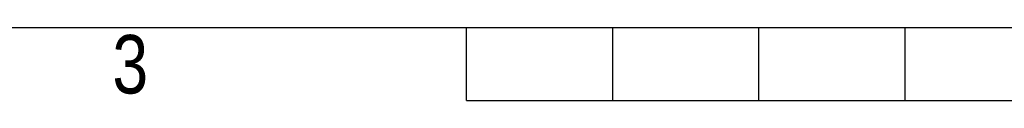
# Model space of a CAD drawing. Header units: millimetres. Extents: x 0 to 420, y 0 to 297.
# Tile 7 of 80: x 127 to 196, y 0 to 5. Entities that reach past the tile are written whole.
import ezdxf

# ---------------------------------------------------------------- set-up
doc = ezdxf.new("R2010")
doc.units = ezdxf.units.MM
doc.layers.add('CARTIGLIO', color=140, linetype='Continuous')
doc.styles.add('SLDTEXTSTYLE2', font='TXT', dxfattribs={"width": 0.821468})

msp = doc.modelspace()

# ---------------------------------------------------------------- linework, layer by layer
at = {"layer": 'CARTIGLIO', "linetype": 'Continuous'}
for p, q in [((5.1801, 5.171), (414.8274, 5.171)), ((158.2616, -0.0032), (158.2616, 5.171)), ((168.61, -0.0032), (168.61, 5.171)), ((178.9585, -0.0032), (178.9585, 5.171)), ((189.3069, -0.0032), (189.3069, 5.171)), ((158.2616, -0.0032), (261.7459, -0.0032))]:
    msp.add_line(p, q, dxfattribs=at)

# ---------------------------------------------------------------- texts
at = {"layer": 'CARTIGLIO', "insert": (134.4919, 4.6371), "char_height": 4.1394, "attachment_point": 2, "style": 'SLDTEXTSTYLE2'}
msp.add_mtext('3', dxfattribs=at)

doc.saveas('drawing.dxf')
